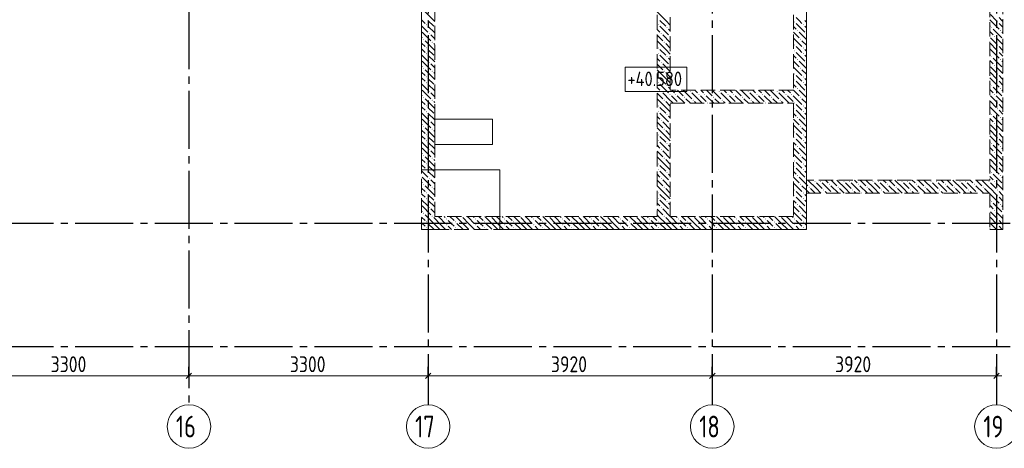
# Model space of a CAD drawing. Header units: millimetres. Extents: x 0 to 43617, y 0 to 29700.
# Tile 9 of 11: x 21594 to 35179, y 14850 to 20763. Entities that reach past the tile are written whole.
import ezdxf

# ---------------------------------------------------------------- set-up
doc = ezdxf.new("R2010")
doc.units = ezdxf.units.MM
doc.linetypes.add('______2', pattern=[270, 200, -70])
doc.linetypes.add('______5', pattern=[1100, 800, -100, 100, -100])
for name, color, linetype, lineweight in [('Standard', 7, 'Continuous', 25), ('Высотные отметки', 7, 'Continuous', 25), ('ЖБ Перекрытие верхний уровень', 7, 'Continuous', 35), ('ЖБ Стена верхний уровень', 7, 'Continuous', 35), ('Оси', 40, '______5', 18)]:
    doc.layers.add(name, color=color, linetype=linetype, lineweight=lineweight)
doc.styles.add('GOST 2.304-81', font='txt')
doc.styles.add('ISOCPEUR', font='txt')

msp = doc.modelspace()

# ---------------------------------------------------------------- hatches: boundary and pattern name
at = {"layer": 'ЖБ Стена верхний уровень', "linetype": 'Continuous', "lineweight": 18, "transparency": 33554687}
for points in [[(27200, 20693), (27207, 20700), (27213, 20693), (27207, 20687)], [(30400, 20693), (30407, 20700), (30413, 20693), (30407, 20687)], [(30520, 20653), (30527, 20660), (30533, 20653), (30527, 20647)], [(32280, 20733), (32287, 20740), (32293, 20733), (32287, 20727)], [(32400, 20693), (32407, 20700), (32413, 20693), (32407, 20687)], [(35000, 20653), (35007, 20660), (35013, 20653), (35007, 20647)], [(35080, 20733), (35087, 20740), (35093, 20733), (35087, 20727)], [(27240, 20573), (27247, 20580), (27253, 20573), (27247, 20567)], [(30440, 20573), (30447, 20580), (30453, 20573), (30447, 20567)], [(30560, 20533), (30567, 20540), (30570, 20537), (30570, 20530), (30567, 20527)], [(32320, 20613), (32327, 20620), (32333, 20613), (32327, 20607)], [(32440, 20573), (32447, 20580), (32450, 20577), (32450, 20570), (32447, 20567)], [(35040, 20533), (35047, 20540), (35053, 20533), (35047, 20527)], [(35120, 20613), (35127, 20620), (35133, 20613), (35127, 20607)], [(27160, 20493), (27167, 20500), (27173, 20493), (27167, 20487)], [(27200, 20373), (27207, 20380), (27213, 20373), (27207, 20367)], [(27280, 20453), (27287, 20460), (27293, 20453), (27287, 20447)], [(30400, 20373), (30407, 20380), (30413, 20373), (30407, 20367)], [(30480, 20453), (30487, 20460), (30493, 20453), (30487, 20447)], [(32280, 20413), (32287, 20420), (32293, 20413), (32287, 20407)], [(32360, 20493), (32367, 20500), (32373, 20493), (32367, 20487)], [(32400, 20373), (32407, 20380), (32413, 20373), (32407, 20367)], [(35080, 20413), (35087, 20420), (35093, 20413), (35087, 20407)], [(27200, 20293), (27207, 20300), (27213, 20293), (27207, 20287)], [(30400, 20293), (30407, 20300), (30413, 20293), (30407, 20287)], [(30520, 20253), (30527, 20260), (30533, 20253), (30527, 20247)], [(32280, 20333), (32287, 20340), (32293, 20333), (32287, 20327)], [(32400, 20293), (32407, 20300), (32413, 20293), (32407, 20287)], [(35000, 20253), (35007, 20260), (35013, 20253), (35007, 20247)], [(35080, 20333), (35087, 20340), (35093, 20333), (35087, 20327)], [(27240, 20173), (27247, 20180), (27253, 20173), (27247, 20167)], [(30440, 20173), (30447, 20180), (30453, 20173), (30447, 20167)], [(30560, 20133), (30567, 20140), (30570, 20137), (30570, 20130), (30567, 20127)], [(32320, 20213), (32327, 20220), (32333, 20213), (32327, 20207)], [(32440, 20173), (32447, 20180), (32450, 20177), (32450, 20170), (32447, 20167)], [(35040, 20133), (35047, 20140), (35053, 20133), (35047, 20127)], [(35120, 20213), (35127, 20220), (35133, 20213), (35127, 20207)], [(27160, 20093), (27167, 20100), (27173, 20093), (27167, 20087)], [(27200, 19973), (27207, 19980), (27213, 19973), (27207, 19967)], [(27280, 20053), (27287, 20060), (27293, 20053), (27287, 20047)], [(30400, 19973), (30407, 19980), (30413, 19973), (30407, 19967)], [(30480, 20053), (30487, 20060), (30493, 20053), (30487, 20047)], [(32280, 20013), (32287, 20020), (32293, 20013), (32287, 20007)], [(32360, 20093), (32367, 20100), (32373, 20093), (32367, 20087)], [(32400, 19973), (32407, 19980), (32413, 19973), (32407, 19967)], [(35080, 20013), (35087, 20020), (35093, 20013), (35087, 20007)], [(27200, 19893), (27207, 19900), (27213, 19893), (27207, 19887)], [(30400, 19893), (30407, 19900), (30413, 19893), (30407, 19887)], [(30520, 19853), (30527, 19860), (30533, 19853), (30527, 19847)], [(32280, 19933), (32287, 19940), (32293, 19933), (32287, 19927)], [(32400, 19893), (32407, 19900), (32413, 19893), (32407, 19887)], [(35000, 19853), (35007, 19860), (35013, 19853), (35007, 19847)], [(35080, 19933), (35087, 19940), (35093, 19933), (35087, 19927)], [(27160, 19693), (27167, 19700), (27173, 19693), (27167, 19687)], [(27240, 19773), (27247, 19780), (27253, 19773), (27247, 19767)], [(30440, 19773), (30447, 19780), (30453, 19773), (30447, 19767)], [(30560, 19733), (30567, 19740), (30570, 19737), (30570, 19730), (30567, 19727)], [(30570, 19737), (30573, 19733), (30570, 19730)], [(30640, 19733), (30647, 19740), (30653, 19733), (30647, 19727)], [(30760, 19693), (30767, 19700), (30773, 19693), (30767, 19687)], [(30840, 19773), (30847, 19780), (30853, 19773), (30847, 19767)], [(30960, 19733), (30967, 19740), (30973, 19733), (30967, 19727)], [(31040, 19733), (31047, 19740), (31053, 19733), (31047, 19727)], [(31160, 19693), (31167, 19700), (31173, 19693), (31167, 19687)], [(31240, 19773), (31247, 19780), (31253, 19773), (31247, 19767)], [(31360, 19733), (31367, 19740), (31373, 19733), (31367, 19727)], [(31440, 19733), (31447, 19740), (31453, 19733), (31447, 19727)], [(31560, 19693), (31567, 19700), (31573, 19693), (31567, 19687)], [(31640, 19773), (31647, 19780), (31653, 19773), (31647, 19767)], [(31760, 19733), (31767, 19740), (31773, 19733), (31767, 19727)], [(31840, 19733), (31847, 19740), (31853, 19733), (31847, 19727)], [(31960, 19693), (31967, 19700), (31973, 19693), (31967, 19687)], [(32040, 19773), (32047, 19780), (32053, 19773), (32047, 19767)], [(32160, 19733), (32167, 19740), (32173, 19733), (32167, 19727)], [(32240, 19733), (32247, 19740), (32253, 19733), (32247, 19727)], [(32320, 19813), (32327, 19820), (32333, 19813), (32327, 19807)], [(32360, 19693), (32367, 19700), (32373, 19693), (32367, 19687)], [(32440, 19773), (32447, 19780), (32450, 19777), (32450, 19770), (32447, 19767)], [(35040, 19733), (35047, 19740), (35053, 19733), (35047, 19727)], [(35120, 19813), (35127, 19820), (35133, 19813), (35127, 19807)], [(27200, 19573), (27207, 19580), (27213, 19573), (27207, 19567)], [(27280, 19653), (27287, 19660), (27293, 19653), (27287, 19647)], [(30400, 19573), (30407, 19580), (30413, 19573), (30407, 19567)], [(30480, 19653), (30487, 19660), (30493, 19653), (30487, 19647)], [(30680, 19613), (30687, 19620), (30693, 19613), (30690, 19610), (30684, 19610)], [(30880, 19653), (30887, 19660), (30893, 19653), (30887, 19647)], [(31080, 19613), (31087, 19620), (31093, 19613), (31090, 19610), (31084, 19610)], [(31280, 19653), (31287, 19660), (31293, 19653), (31287, 19647)], [(31480, 19613), (31487, 19620), (31493, 19613), (31490, 19610), (31484, 19610)], [(31680, 19653), (31687, 19660), (31693, 19653), (31687, 19647)], [(31880, 19613), (31887, 19620), (31893, 19613), (31890, 19610), (31884, 19610)], [(32080, 19653), (32087, 19660), (32093, 19653), (32087, 19647)], [(32280, 19613), (32287, 19620), (32293, 19613), (32287, 19607)], [(32400, 19573), (32407, 19580), (32413, 19573), (32407, 19567)], [(35080, 19613), (35087, 19620), (35093, 19613), (35087, 19607)], [(27200, 19493), (27207, 19500), (27213, 19493), (27207, 19487)], [(30400, 19493), (30407, 19500), (30413, 19493), (30407, 19487)], [(30520, 19453), (30527, 19460), (30533, 19453), (30527, 19447)], [(32280, 19533), (32287, 19540), (32293, 19533), (32287, 19527)], [(32400, 19493), (32407, 19500), (32413, 19493), (32407, 19487)], [(35000, 19453), (35007, 19460), (35013, 19453), (35007, 19447)], [(35080, 19533), (35087, 19540), (35093, 19533), (35087, 19527)], [(27160, 19293), (27167, 19300), (27173, 19293), (27167, 19287)], [(27240, 19373), (27247, 19380), (27253, 19373), (27247, 19367)], [(30440, 19373), (30447, 19380), (30453, 19373), (30447, 19367)], [(30560, 19333), (30567, 19340), (30570, 19337), (30570, 19330), (30567, 19327)], [(32320, 19413), (32327, 19420), (32333, 19413), (32327, 19407)], [(32360, 19293), (32367, 19300), (32373, 19293), (32367, 19287)], [(32440, 19373), (32447, 19380), (32450, 19377), (32450, 19370), (32447, 19367)], [(35040, 19333), (35047, 19340), (35053, 19333), (35047, 19327)], [(35120, 19413), (35127, 19420), (35133, 19413), (35127, 19407)], [(27200, 19173), (27207, 19180), (27213, 19173), (27207, 19167)], [(27280, 19253), (27287, 19260), (27293, 19253), (27287, 19247)], [(30400, 19173), (30407, 19180), (30413, 19173), (30407, 19167)], [(30480, 19253), (30487, 19260), (30493, 19253), (30487, 19247)], [(32280, 19213), (32287, 19220), (32293, 19213), (32287, 19207)], [(32400, 19173), (32407, 19180), (32413, 19173), (32407, 19167)], [(35080, 19213), (35087, 19220), (35093, 19213), (35087, 19207)], [(27200, 19093), (27207, 19100), (27213, 19093), (27207, 19087)], [(30400, 19093), (30407, 19100), (30413, 19093), (30407, 19087)], [(30520, 19053), (30527, 19060), (30533, 19053), (30527, 19047)], [(32280, 19133), (32287, 19140), (32293, 19133), (32287, 19127)], [(32320, 19013), (32327, 19020), (32333, 19013), (32327, 19007)], [(32400, 19093), (32407, 19100), (32413, 19093), (32407, 19087)], [(35000, 19053), (35007, 19060), (35013, 19053), (35007, 19047)], [(35080, 19133), (35087, 19140), (35093, 19133), (35087, 19127)], [(35120, 19013), (35127, 19020), (35133, 19013), (35127, 19007)], [(27160, 18893), (27167, 18900), (27173, 18893), (27167, 18887)], [(27240, 18973), (27247, 18980), (27253, 18973), (27247, 18967)], [(30440, 18973), (30447, 18980), (30453, 18973), (30447, 18967)], [(30560, 18933), (30567, 18940), (30570, 18937), (30570, 18930), (30567, 18927)], [(32360, 18893), (32367, 18900), (32373, 18893), (32367, 18887)], [(32440, 18973), (32447, 18980), (32450, 18977), (32450, 18970), (32447, 18967)], [(35040, 18933), (35047, 18940), (35053, 18933), (35047, 18927)], [(27200, 18773), (27207, 18780), (27213, 18773), (27207, 18767)], [(27280, 18853), (27287, 18860), (27293, 18853), (27287, 18847)], [(30400, 18773), (30407, 18780), (30413, 18773), (30407, 18767)], [(30480, 18853), (30487, 18860), (30493, 18853), (30487, 18847)], [(32280, 18813), (32287, 18820), (32293, 18813), (32287, 18807)], [(32400, 18773), (32407, 18780), (32413, 18773), (32407, 18767)], [(35080, 18813), (35087, 18820), (35093, 18813), (35087, 18807)], [(27200, 18693), (27207, 18700), (27213, 18693), (27207, 18687)], [(30400, 18693), (30407, 18700), (30413, 18693), (30407, 18687)], [(30520, 18653), (30527, 18660), (30533, 18653), (30527, 18647)], [(32280, 18733), (32287, 18740), (32293, 18733), (32287, 18727)], [(32320, 18613), (32327, 18620), (32333, 18613), (32327, 18607)], [(32400, 18693), (32407, 18700), (32413, 18693), (32407, 18687)], [(35000, 18653), (35007, 18660), (35013, 18653), (35007, 18647)], [(35080, 18733), (35087, 18740), (35093, 18733), (35087, 18727)], [(35120, 18613), (35127, 18620), (35133, 18613), (35127, 18607)], [(27160, 18493), (27167, 18500), (27173, 18493), (27167, 18487)], [(27240, 18573), (27247, 18580), (27253, 18573), (27247, 18567)], [(30440, 18573), (30447, 18580), (30453, 18573), (30447, 18567)], [(30560, 18533), (30567, 18540), (30570, 18537), (30570, 18530), (30567, 18527)], [(32360, 18493), (32367, 18500), (32373, 18493), (32367, 18487)], [(32440, 18573), (32447, 18580), (32450, 18577), (32450, 18570), (32447, 18567)], [(32560, 18533), (32567, 18540), (32573, 18533), (32567, 18527)], [(32640, 18533), (32647, 18540), (32653, 18533), (32647, 18527)], [(32760, 18493), (32767, 18500), (32773, 18493), (32767, 18487)], [(32960, 18533), (32967, 18540), (32973, 18533), (32967, 18527)], [(33040, 18533), (33047, 18540), (33053, 18533), (33047, 18527)], [(33160, 18493), (33167, 18500), (33173, 18493), (33167, 18487)], [(33360, 18533), (33367, 18540), (33373, 18533), (33367, 18527)], [(33440, 18533), (33447, 18540), (33453, 18533), (33447, 18527)], [(33560, 18493), (33567, 18500), (33573, 18493), (33567, 18487)], [(33760, 18533), (33767, 18540), (33773, 18533), (33767, 18527)], [(33840, 18533), (33847, 18540), (33853, 18533), (33847, 18527)], [(33960, 18493), (33967, 18500), (33973, 18493), (33967, 18487)], [(34160, 18533), (34167, 18540), (34173, 18533), (34167, 18527)], [(34240, 18533), (34247, 18540), (34253, 18533), (34247, 18527)], [(34360, 18493), (34367, 18500), (34373, 18493), (34367, 18487)], [(34560, 18533), (34567, 18540), (34573, 18533), (34567, 18527)], [(34640, 18533), (34647, 18540), (34653, 18533), (34647, 18527)], [(34760, 18493), (34767, 18500), (34773, 18493), (34767, 18487)], [(34960, 18533), (34967, 18540), (34973, 18533), (34967, 18527)], [(35040, 18533), (35047, 18540), (35053, 18533), (35047, 18527)], [(27200, 18373), (27207, 18380), (27213, 18373), (27207, 18367)], [(27280, 18453), (27287, 18460), (27293, 18453), (27287, 18447)], [(30400, 18373), (30407, 18380), (30413, 18373), (30407, 18367)], [(30480, 18453), (30487, 18460), (30493, 18453), (30487, 18447)], [(32280, 18413), (32287, 18420), (32293, 18413), (32287, 18407)], [(32280, 18333), (32287, 18340), (32293, 18333), (32287, 18327)], [(32400, 18373), (32407, 18380), (32413, 18373), (32407, 18367)], [(32480, 18453), (32487, 18460), (32493, 18453), (32487, 18447)], [(32680, 18413), (32687, 18420), (32693, 18413), (32687, 18407)], [(32800, 18373), (32807, 18380), (32813, 18373), (32810, 18370), (32804, 18370)], [(32880, 18453), (32887, 18460), (32893, 18453), (32887, 18447)], [(33080, 18413), (33087, 18420), (33093, 18413), (33087, 18407)], [(33200, 18373), (33207, 18380), (33213, 18373), (33210, 18370), (33204, 18370)], [(33280, 18453), (33287, 18460), (33293, 18453), (33287, 18447)], [(33480, 18413), (33487, 18420), (33493, 18413), (33487, 18407)], [(33600, 18373), (33607, 18380), (33613, 18373), (33610, 18370), (33604, 18370)], [(33680, 18453), (33687, 18460), (33693, 18453), (33687, 18447)], [(33880, 18413), (33887, 18420), (33893, 18413), (33887, 18407)], [(34000, 18373), (34007, 18380), (34013, 18373), (34010, 18370), (34004, 18370)], [(34080, 18453), (34087, 18460), (34093, 18453), (34087, 18447)], [(34280, 18413), (34287, 18420), (34293, 18413), (34287, 18407)], [(34400, 18373), (34407, 18380), (34413, 18373), (34410, 18370), (34404, 18370)], [(34480, 18453), (34487, 18460), (34493, 18453), (34487, 18447)], [(34680, 18413), (34687, 18420), (34693, 18413), (34687, 18407)], [(34800, 18373), (34807, 18380), (34813, 18373), (34810, 18370), (34804, 18370)], [(34880, 18453), (34887, 18460), (34893, 18453), (34887, 18447)], [(35080, 18413), (35087, 18420), (35093, 18413), (35087, 18407)], [(35080, 18333), (35087, 18340), (35093, 18333), (35087, 18327)], [(27200, 18293), (27207, 18300), (27213, 18293), (27207, 18287)], [(30400, 18293), (30407, 18300), (30413, 18293), (30407, 18287)], [(30520, 18253), (30527, 18260), (30533, 18253), (30527, 18247)], [(32320, 18213), (32327, 18220), (32333, 18213), (32327, 18207)], [(32400, 18293), (32407, 18300), (32413, 18293), (32407, 18287)], [(35000, 18253), (35007, 18260), (35013, 18253), (35007, 18247)], [(35120, 18213), (35127, 18220), (35133, 18213), (35127, 18207)], [(27160, 18093), (27167, 18100), (27173, 18093), (27167, 18087)], [(27240, 18173), (27247, 18180), (27253, 18173), (27247, 18167)], [(30440, 18173), (30447, 18180), (30453, 18173), (30447, 18167)], [(30560, 18133), (30567, 18140), (30570, 18137), (30570, 18130), (30567, 18127)], [(32360, 18093), (32367, 18100), (32373, 18093), (32367, 18087)], [(32440, 18173), (32447, 18180), (32450, 18177), (32450, 18170), (32447, 18167)], [(35040, 18133), (35047, 18140), (35053, 18133), (35047, 18127)], [(27200, 17973), (27207, 17980), (27213, 17973), (27207, 17967)], [(27280, 18053), (27287, 18060), (27293, 18053), (27287, 18047)], [(27480, 18013), (27487, 18020), (27493, 18013), (27487, 18007)], [(27480, 17933), (27487, 17940), (27493, 17933), (27487, 17927)], [(27600, 17973), (27607, 17980), (27613, 17973), (27607, 17967)], [(27690, 18050), (27687, 18047), (27684, 18050)], [(27880, 18013), (27887, 18020), (27893, 18013), (27887, 18007)], [(27880, 17933), (27887, 17940), (27893, 17933), (27887, 17927)], [(28000, 17973), (28007, 17980), (28013, 17973), (28007, 17967)], [(28090, 18050), (28087, 18047), (28084, 18050)], [(28280, 18013), (28287, 18020), (28293, 18013), (28287, 18007)], [(28280, 17933), (28287, 17940), (28293, 17933), (28287, 17927)], [(28400, 17973), (28407, 17980), (28413, 17973), (28407, 17967)], [(28490, 18050), (28487, 18047), (28484, 18050)], [(28680, 18013), (28687, 18020), (28693, 18013), (28687, 18007)], [(28680, 17933), (28687, 17940), (28693, 17933), (28687, 17927)], [(28800, 17973), (28807, 17980), (28813, 17973), (28807, 17967)], [(28890, 18050), (28887, 18047), (28884, 18050)], [(29080, 18013), (29087, 18020), (29093, 18013), (29087, 18007)], [(29080, 17933), (29087, 17940), (29093, 17933), (29087, 17927)], [(29200, 17973), (29207, 17980), (29213, 17973), (29207, 17967)], [(29290, 18050), (29287, 18047), (29284, 18050)], [(29480, 18013), (29487, 18020), (29493, 18013), (29487, 18007)], [(29480, 17933), (29487, 17940), (29493, 17933), (29487, 17927)], [(29600, 17973), (29607, 17980), (29613, 17973), (29607, 17967)], [(29690, 18050), (29687, 18047), (29684, 18050)], [(29880, 18013), (29887, 18020), (29893, 18013), (29887, 18007)], [(29880, 17933), (29887, 17940), (29893, 17933), (29887, 17927)], [(30000, 17973), (30007, 17980), (30013, 17973), (30007, 17967)], [(30090, 18050), (30087, 18047), (30084, 18050)], [(30280, 18013), (30287, 18020), (30293, 18013), (30287, 18007)], [(30280, 17933), (30287, 17940), (30293, 17933), (30287, 17927)], [(30400, 17973), (30407, 17980), (30413, 17973), (30407, 17967)], [(30480, 18053), (30487, 18060), (30493, 18053), (30490, 18050), (30484, 18050)], [(30490, 18050), (30487, 18047), (30484, 18050)], [(30680, 18013), (30687, 18020), (30693, 18013), (30687, 18007)], [(30680, 17933), (30687, 17940), (30693, 17933), (30687, 17927)], [(30800, 17973), (30807, 17980), (30813, 17973), (30807, 17967)], [(30890, 18050), (30887, 18047), (30884, 18050)], [(31080, 18013), (31087, 18020), (31093, 18013), (31087, 18007)], [(31080, 17933), (31087, 17940), (31093, 17933), (31087, 17927)], [(31200, 17973), (31207, 17980), (31213, 17973), (31207, 17967)], [(31290, 18050), (31287, 18047), (31284, 18050)], [(31480, 18013), (31487, 18020), (31493, 18013), (31487, 18007)], [(31480, 17933), (31487, 17940), (31493, 17933), (31487, 17927)], [(31600, 17973), (31607, 17980), (31613, 17973), (31607, 17967)], [(31690, 18050), (31687, 18047), (31684, 18050)], [(31880, 18013), (31887, 18020), (31893, 18013), (31887, 18007)], [(31880, 17933), (31887, 17940), (31893, 17933), (31887, 17927)], [(32000, 17973), (32007, 17980), (32013, 17973), (32007, 17967)], [(32090, 18050), (32087, 18047), (32084, 18050)], [(32280, 18013), (32287, 18020), (32293, 18013), (32287, 18007)], [(32280, 17933), (32287, 17940), (32293, 17933), (32287, 17927)], [(32400, 17973), (32407, 17980), (32413, 17973), (32407, 17967)], [(35080, 18013), (35087, 18020), (35093, 18013), (35087, 18007)], [(35080, 17933), (35087, 17940), (35093, 17933), (35087, 17927)], [(27200, 17893), (27207, 17900), (27213, 17893), (27207, 17887)], [(27600, 17893), (27607, 17900), (27613, 17893), (27607, 17887)], [(28000, 17893), (28007, 17900), (28013, 17893), (28007, 17887)], [(28400, 17893), (28407, 17900), (28413, 17893), (28407, 17887)], [(28800, 17893), (28807, 17900), (28813, 17893), (28807, 17887)], [(29200, 17893), (29207, 17900), (29213, 17893), (29207, 17887)], [(29600, 17893), (29607, 17900), (29613, 17893), (29607, 17887)], [(30000, 17893), (30007, 17900), (30013, 17893), (30007, 17887)], [(30400, 17893), (30407, 17900), (30413, 17893), (30407, 17887)], [(30800, 17893), (30807, 17900), (30813, 17893), (30807, 17887)], [(31200, 17893), (31207, 17900), (31213, 17893), (31207, 17887)], [(31600, 17893), (31607, 17900), (31613, 17893), (31607, 17887)], [(32000, 17893), (32007, 17900), (32013, 17893), (32007, 17887)], [(32400, 17893), (32407, 17900), (32413, 17893), (32407, 17887)]]:
    msp.add_hatch(color=7, dxfattribs=at).paths.add_polyline_path(points, flags=16)

# ---------------------------------------------------------------- linework, layer by layer
at = {"layer": 'Standard', "color": 251, "linetype": 'Continuous', "lineweight": -3, "true_color": 0x656565, "transparency": 33554687}
for p, q in [((23930, 15850), (23930, 15975)), ((27230, 15850), (27230, 15975)), ((31150, 15850), (31150, 15975)), ((35070, 15850), (35070, 15975)), ((23930, 15850), (23930, 15725)), ((23930, 15850), (23930, 15850)), ((27230, 15850), (27230, 15725)), ((27230, 15850), (27230, 15850)), ((31150, 15850), (31150, 15725)), ((31150, 15850), (31150, 15850)), ((35070, 15850), (35070, 15725)), ((35070, 15850), (35070, 15850))]:
    msp.add_line(p, q, dxfattribs=at)
at = {"layer": 'Standard', "color": 7, "linetype": 'Continuous', "lineweight": 13, "transparency": 33554687}
for p, q in [((20630, 15850), (23930, 15850)), ((23930, 15850), (27230, 15850)), ((27230, 15850), (31150, 15850)), ((31150, 15850), (35070, 15850)), ((35070, 15850), (35145, 15850))]:
    msp.add_line(p, q, dxfattribs=at)
at = {"layer": 'Standard', "color": 7, "linetype": 'Continuous', "lineweight": 25, "transparency": 33554687}
for p, q in [((23892, 15812), (23967, 15887)), ((27192, 15812), (27267, 15887)), ((31112, 15812), (31188, 15887)), ((35033, 15812), (35108, 15887))]:
    msp.add_line(p, q, dxfattribs=at)
at = {"layer": 'Высотные отметки', "color": 7, "linetype": 'Continuous', "lineweight": 18, "transparency": 33554687}
msp.add_lwpolyline([(29946, 19773), (30798, 19773), (30798, 20107), (29946, 20107), (29946, 19773)], dxfattribs=at)
at = {"layer": 'ЖБ Перекрытие верхний уровень', "color": 7, "linetype": 'Continuous', "lineweight": 18, "transparency": 33554687}
for p, q in [((27140, 23650), (27140, 18690)), ((32450, 17870), (32450, 22595)), ((28120, 19390), (27320, 19390)), ((27320, 19390), (27320, 19040)), ((28120, 19040), (28120, 19390)), ((27320, 19040), (28120, 19040)), ((27140, 18690), (27320, 18690)), ((27320, 18690), (28220, 18690)), ((28220, 18690), (28220, 18090)), ((28220, 18090), (28220, 17870)), ((28220, 17870), (32450, 17870))]:
    msp.add_line(p, q, dxfattribs=at)
at = {"layer": 'ЖБ Стена верхний уровень', "color": 251, "linetype": '______2', "lineweight": 13, "true_color": 0x656565, "transparency": 33554687}
for p, q in [((27140, 23700), (27140, 17870)), ((27320, 18050), (27320, 23700)), ((32450, 18550), (32450, 23700)), ((34980, 23700), (34980, 18550)), ((35160, 17870), (35160, 23700)), ((30390, 22450), (30390, 18050)), ((30570, 19790), (30570, 22450)), ((32270, 22450), (32270, 19790)), ((32270, 19790), (30570, 19790)), ((30570, 18050), (30570, 19610)), ((30570, 19610), (32270, 19610)), ((32270, 19610), (32270, 18050)), ((34980, 18550), (32450, 18550)), ((32450, 17870), (32450, 18370)), ((32450, 18370), (34980, 18370)), ((34980, 18370), (34980, 17870)), ((30390, 18050), (27320, 18050)), ((32270, 18050), (30570, 18050)), ((27140, 17870), (27320, 17870)), ((27320, 17870), (30390, 17870)), ((30390, 17870), (30570, 17870)), ((30570, 17870), (32270, 17870)), ((32270, 17870), (32450, 17870)), ((34980, 17870), (35160, 17870))]:
    msp.add_line(p, q, dxfattribs=at)
at = {"layer": 'ЖБ Стена верхний уровень', "color": 9, "linetype": 'Continuous', "lineweight": 18, "true_color": 0xc7c7c7, "transparency": 33554687}
for p, q in [((27307, 20753), (27187, 20873)), ((30507, 20753), (30390, 20870)), ((32347, 20753), (32307, 20793)), ((34987, 20833), (35067, 20753)), ((35147, 20753), (35107, 20793)), ((27147, 20753), (27140, 20760)), ((27140, 20680), (27227, 20593)), ((27187, 20713), (27147, 20753)), ((27227, 20753), (27307, 20673)), ((27227, 20673), (27320, 20580)), ((27307, 20753), (27320, 20740)), ((30427, 20753), (30507, 20673)), ((30427, 20673), (30547, 20553)), ((30507, 20753), (30570, 20690)), ((32270, 20670), (32307, 20633)), ((32307, 20713), (32427, 20593)), ((32387, 20713), (32347, 20753)), ((32427, 20753), (32450, 20730)), ((32427, 20673), (32450, 20650)), ((34980, 20760), (34987, 20753)), ((34980, 20680), (34987, 20673)), ((34987, 20753), (35107, 20633)), ((35107, 20713), (35160, 20660)), ((35160, 20740), (35147, 20753)), ((27140, 20520), (27147, 20513)), ((27147, 20593), (27267, 20473)), ((27320, 20500), (27267, 20553)), ((30390, 20630), (30427, 20593)), ((30390, 20550), (30467, 20473)), ((30570, 20450), (30467, 20553)), ((30570, 20610), (30547, 20633)), ((32270, 20590), (32347, 20513)), ((32347, 20593), (32450, 20490)), ((34987, 20593), (34980, 20600)), ((35027, 20553), (34987, 20593)), ((34987, 20513), (35067, 20433)), ((35027, 20633), (35147, 20513)), ((35067, 20513), (35160, 20420)), ((35147, 20593), (35160, 20580)), ((27140, 20440), (27187, 20393)), ((27307, 20353), (27187, 20473)), ((27307, 20433), (27320, 20420)), ((30507, 20353), (30390, 20470)), ((30507, 20433), (30570, 20370)), ((32270, 20510), (32387, 20393)), ((32347, 20353), (32307, 20393)), ((32450, 20410), (32387, 20473)), ((34987, 20433), (34980, 20440)), ((34987, 20433), (35067, 20353)), ((35147, 20353), (35107, 20393)), ((27147, 20353), (27140, 20360)), ((27140, 20280), (27227, 20193)), ((27187, 20313), (27147, 20353)), ((27227, 20353), (27307, 20273)), ((27227, 20273), (27320, 20180)), ((27307, 20353), (27320, 20340)), ((30427, 20353), (30507, 20273)), ((30427, 20273), (30547, 20153)), ((30507, 20353), (30570, 20290)), ((32270, 20270), (32307, 20233)), ((32307, 20313), (32427, 20193)), ((32387, 20313), (32347, 20353)), ((32427, 20353), (32450, 20330)), ((32427, 20273), (32450, 20250)), ((34980, 20360), (34987, 20353)), ((34980, 20280), (34987, 20273)), ((34987, 20353), (35107, 20233)), ((35107, 20313), (35160, 20260)), ((35160, 20340), (35147, 20353)), ((27140, 20120), (27147, 20113)), ((27147, 20193), (27267, 20073)), ((27320, 20100), (27267, 20153)), ((30390, 20230), (30427, 20193)), ((30390, 20150), (30467, 20073)), ((30570, 20050), (30467, 20153)), ((30570, 20210), (30547, 20233)), ((32270, 20190), (32347, 20113)), ((32270, 20110), (32387, 19993)), ((32347, 20193), (32450, 20090)), ((34987, 20193), (34980, 20200)), ((35027, 20153), (34987, 20193)), ((34987, 20113), (35067, 20033)), ((35027, 20233), (35147, 20113)), ((35067, 20113), (35160, 20020)), ((35147, 20193), (35160, 20180)), ((27140, 20040), (27187, 19993)), ((27307, 19953), (27187, 20073)), ((27307, 20033), (27320, 20020)), ((30507, 19953), (30390, 20070)), ((30507, 20033), (30570, 19970)), ((32347, 19953), (32307, 19993)), ((32450, 20010), (32387, 20073)), ((34987, 20033), (34980, 20040)), ((34987, 20033), (35067, 19953)), ((35147, 19953), (35107, 19993)), ((27147, 19953), (27140, 19960)), ((27140, 19880), (27227, 19793)), ((27187, 19913), (27147, 19953)), ((27227, 19953), (27307, 19873)), ((27227, 19873), (27320, 19780)), ((27307, 19953), (27320, 19940)), ((30427, 19953), (30507, 19873)), ((30427, 19873), (30547, 19753)), ((30507, 19953), (30570, 19890)), ((32270, 19870), (32307, 19833)), ((32307, 19913), (32427, 19793)), ((32387, 19913), (32347, 19953)), ((32427, 19953), (32450, 19930)), ((32427, 19873), (32450, 19850)), ((34980, 19960), (34987, 19953)), ((34980, 19880), (34987, 19873)), ((34987, 19953), (35107, 19833)), ((35107, 19913), (35160, 19860)), ((35160, 19940), (35147, 19953)), ((27140, 19720), (27147, 19713)), ((27147, 19793), (27267, 19673)), ((27320, 19700), (27267, 19753)), ((30390, 19830), (30427, 19793)), ((30390, 19750), (30467, 19673)), ((30570, 19650), (30467, 19753)), ((30570, 19810), (30547, 19833)), ((30587, 19713), (30667, 19633)), ((30627, 19753), (30590, 19790)), ((30667, 19713), (30770, 19610)), ((30670, 19790), (30747, 19713)), ((30750, 19790), (30867, 19673)), ((30987, 19633), (30867, 19753)), ((30910, 19790), (30947, 19753)), ((30987, 19713), (31067, 19633)), ((31027, 19753), (30990, 19790)), ((31067, 19713), (31170, 19610)), ((31070, 19790), (31147, 19713)), ((31150, 19790), (31267, 19673)), ((31387, 19633), (31267, 19753)), ((31310, 19790), (31347, 19753)), ((31387, 19713), (31467, 19633)), ((31427, 19753), (31390, 19790)), ((31467, 19713), (31570, 19610)), ((31470, 19790), (31547, 19713)), ((31550, 19790), (31667, 19673)), ((31787, 19633), (31667, 19753)), ((31710, 19790), (31747, 19753)), ((31787, 19713), (31867, 19633)), ((31827, 19753), (31790, 19790)), ((31867, 19713), (31970, 19610)), ((31870, 19790), (31947, 19713)), ((31950, 19790), (32067, 19673)), ((32187, 19633), (32067, 19753)), ((32110, 19790), (32147, 19753)), ((32187, 19713), (32267, 19633)), ((32227, 19753), (32190, 19790)), ((32267, 19713), (32270, 19710)), ((32270, 19790), (32347, 19713)), ((32270, 19710), (32387, 19593)), ((32347, 19793), (32450, 19690)), ((34987, 19793), (34980, 19800)), ((35027, 19753), (34987, 19793)), ((34987, 19713), (35067, 19633)), ((35027, 19833), (35147, 19713)), ((35067, 19713), (35160, 19620)), ((35147, 19793), (35160, 19780)), ((27140, 19640), (27187, 19593)), ((27307, 19553), (27187, 19673)), ((27307, 19633), (27320, 19620)), ((30507, 19553), (30390, 19670)), ((30507, 19633), (30570, 19570)), ((30587, 19633), (30570, 19650)), ((30587, 19633), (30610, 19610)), ((30850, 19610), (30787, 19673)), ((30907, 19633), (30930, 19610)), ((30987, 19633), (31010, 19610)), ((31250, 19610), (31187, 19673)), ((31307, 19633), (31330, 19610)), ((31387, 19633), (31410, 19610)), ((31650, 19610), (31587, 19673)), ((31707, 19633), (31730, 19610)), ((31787, 19633), (31810, 19610)), ((32050, 19610), (31987, 19673)), ((32107, 19633), (32130, 19610)), ((32187, 19633), (32210, 19610)), ((32347, 19553), (32307, 19593)), ((32450, 19610), (32387, 19673)), ((34987, 19633), (34980, 19640)), ((34987, 19633), (35067, 19553)), ((35147, 19553), (35107, 19593)), ((27147, 19553), (27140, 19560)), ((27140, 19480), (27227, 19393)), ((27187, 19513), (27147, 19553)), ((27227, 19553), (27307, 19473)), ((27227, 19473), (27320, 19380)), ((27307, 19553), (27320, 19540)), ((30390, 19430), (30427, 19393)), ((30427, 19553), (30507, 19473)), ((30427, 19473), (30547, 19353)), ((30507, 19553), (30570, 19490)), ((30570, 19410), (30547, 19433)), ((32270, 19470), (32307, 19433)), ((32307, 19513), (32427, 19393)), ((32387, 19513), (32347, 19553)), ((32427, 19553), (32450, 19530)), ((32427, 19473), (32450, 19450)), ((34980, 19560), (34987, 19553)), ((34980, 19480), (34987, 19473)), ((34987, 19553), (35107, 19433)), ((35027, 19433), (35147, 19313)), ((35107, 19513), (35160, 19460)), ((35160, 19540), (35147, 19553)), ((27140, 19320), (27147, 19313)), ((27147, 19393), (27267, 19273)), ((27320, 19300), (27267, 19353)), ((30390, 19350), (30467, 19273)), ((30570, 19250), (30467, 19353)), ((32270, 19390), (32347, 19313)), ((32270, 19310), (32387, 19193)), ((32347, 19393), (32450, 19290)), ((34987, 19393), (34980, 19400)), ((35027, 19353), (34987, 19393)), ((34987, 19313), (35067, 19233)), ((35067, 19313), (35160, 19220)), ((35147, 19393), (35160, 19380)), ((27140, 19240), (27187, 19193)), ((27147, 19153), (27140, 19160)), ((27307, 19153), (27187, 19273)), ((27307, 19233), (27320, 19220)), ((30507, 19153), (30390, 19270)), ((30507, 19233), (30570, 19170)), ((32347, 19153), (32307, 19193)), ((32450, 19210), (32387, 19273)), ((34987, 19233), (34980, 19240)), ((34980, 19160), (34987, 19153)), ((34987, 19233), (35067, 19153)), ((35147, 19153), (35107, 19193)), ((27140, 19080), (27227, 18993)), ((27187, 19113), (27147, 19153)), ((27227, 19153), (27307, 19073)), ((27227, 19073), (27320, 18980)), ((27307, 19153), (27320, 19140)), ((30390, 19030), (30427, 18993)), ((30427, 19153), (30507, 19073)), ((30427, 19073), (30547, 18953)), ((30507, 19153), (30570, 19090)), ((30570, 19010), (30547, 19033)), ((32270, 19070), (32307, 19033)), ((32307, 19113), (32427, 18993)), ((32387, 19113), (32347, 19153)), ((32427, 19153), (32450, 19130)), ((32427, 19073), (32450, 19050)), ((34980, 19080), (34987, 19073)), ((34987, 19153), (35107, 19033)), ((35027, 19033), (35147, 18913)), ((35107, 19113), (35160, 19060)), ((35160, 19140), (35147, 19153)), ((27140, 18920), (27147, 18913)), ((27147, 18993), (27267, 18873)), ((27320, 18900), (27267, 18953)), ((30390, 18950), (30467, 18873)), ((30570, 18850), (30467, 18953)), ((32270, 18990), (32347, 18913)), ((32270, 18910), (32387, 18793)), ((32347, 18993), (32450, 18890)), ((34987, 18993), (34980, 19000)), ((35027, 18953), (34987, 18993)), ((34987, 18913), (35067, 18833)), ((35067, 18913), (35160, 18820)), ((35147, 18993), (35160, 18980)), ((27140, 18840), (27187, 18793)), ((27147, 18753), (27140, 18760)), ((27187, 18713), (27147, 18753)), ((27307, 18753), (27187, 18873)), ((27227, 18753), (27307, 18673)), ((27307, 18833), (27320, 18820)), ((27307, 18753), (27320, 18740)), ((30507, 18753), (30390, 18870)), ((30427, 18753), (30507, 18673)), ((30507, 18833), (30570, 18770)), ((30507, 18753), (30570, 18690)), ((32347, 18753), (32307, 18793)), ((32387, 18713), (32347, 18753)), ((32450, 18810), (32387, 18873)), ((32427, 18753), (32450, 18730)), ((34987, 18833), (34980, 18840)), ((34980, 18760), (34987, 18753)), ((34987, 18833), (35067, 18753)), ((34987, 18753), (35107, 18633)), ((35147, 18753), (35107, 18793)), ((35160, 18740), (35147, 18753)), ((27140, 18680), (27227, 18593)), ((27227, 18673), (27320, 18580)), ((30390, 18630), (30427, 18593)), ((30427, 18673), (30547, 18553)), ((30570, 18610), (30547, 18633)), ((32270, 18670), (32307, 18633)), ((32307, 18713), (32427, 18593)), ((32427, 18673), (32450, 18650)), ((34980, 18680), (34987, 18673)), ((35027, 18633), (35147, 18513)), ((35107, 18713), (35160, 18660)), ((27140, 18520), (27147, 18513)), ((27147, 18593), (27267, 18473)), ((27320, 18500), (27267, 18553)), ((30390, 18550), (30467, 18473)), ((30570, 18450), (30467, 18553)), ((32270, 18590), (32347, 18513)), ((32270, 18510), (32387, 18393)), ((32347, 18593), (32450, 18490)), ((32450, 18490), (32467, 18473)), ((32587, 18433), (32470, 18550)), ((32587, 18513), (32667, 18433)), ((32667, 18513), (32787, 18393)), ((32710, 18550), (32747, 18513)), ((32790, 18550), (32867, 18473)), ((32987, 18433), (32870, 18550)), ((32987, 18513), (33067, 18433)), ((33067, 18513), (33187, 18393)), ((33110, 18550), (33147, 18513)), ((33190, 18550), (33267, 18473)), ((33387, 18433), (33270, 18550)), ((33387, 18513), (33467, 18433)), ((33467, 18513), (33587, 18393)), ((33510, 18550), (33547, 18513)), ((33590, 18550), (33667, 18473)), ((33787, 18433), (33670, 18550)), ((33787, 18513), (33867, 18433)), ((33867, 18513), (33987, 18393)), ((33910, 18550), (33947, 18513)), ((33990, 18550), (34067, 18473)), ((34187, 18433), (34070, 18550)), ((34187, 18513), (34267, 18433)), ((34267, 18513), (34387, 18393)), ((34310, 18550), (34347, 18513)), ((34390, 18550), (34467, 18473)), ((34587, 18433), (34470, 18550)), ((34587, 18513), (34667, 18433)), ((34667, 18513), (34787, 18393)), ((34710, 18550), (34747, 18513)), ((34790, 18550), (34867, 18473)), ((34980, 18440), (34870, 18550)), ((34987, 18593), (34980, 18600)), ((35027, 18553), (34987, 18593)), ((34987, 18513), (35067, 18433)), ((35067, 18513), (35160, 18420)), ((35147, 18593), (35160, 18580)), ((27140, 18440), (27187, 18393)), ((27147, 18353), (27140, 18360)), ((27187, 18313), (27147, 18353)), ((27307, 18353), (27187, 18473)), ((27227, 18353), (27307, 18273)), ((27307, 18433), (27320, 18420)), ((27307, 18353), (27320, 18340)), ((30507, 18353), (30390, 18470)), ((30427, 18353), (30507, 18273)), ((30507, 18433), (30570, 18370)), ((30507, 18353), (30570, 18290)), ((32347, 18353), (32307, 18393)), ((32387, 18313), (32347, 18353)), ((32450, 18410), (32387, 18473)), ((32427, 18353), (32450, 18330)), ((32490, 18370), (32450, 18410)), ((32507, 18433), (32570, 18370)), ((32587, 18433), (32650, 18370)), ((32730, 18370), (32707, 18393)), ((32890, 18370), (32787, 18473)), ((32907, 18433), (32970, 18370)), ((32987, 18433), (33050, 18370)), ((33130, 18370), (33107, 18393)), ((33290, 18370), (33187, 18473)), ((33307, 18433), (33370, 18370)), ((33387, 18433), (33450, 18370)), ((33530, 18370), (33507, 18393)), ((33690, 18370), (33587, 18473)), ((33707, 18433), (33770, 18370)), ((33787, 18433), (33850, 18370)), ((33930, 18370), (33907, 18393)), ((34090, 18370), (33987, 18473)), ((34107, 18433), (34170, 18370)), ((34187, 18433), (34250, 18370)), ((34330, 18370), (34307, 18393)), ((34490, 18370), (34387, 18473)), ((34507, 18433), (34570, 18370)), ((34587, 18433), (34650, 18370)), ((34730, 18370), (34707, 18393)), ((34890, 18370), (34787, 18473)), ((34907, 18433), (34970, 18370)), ((34987, 18433), (34980, 18440)), ((34980, 18360), (34987, 18353)), ((34987, 18433), (35067, 18353)), ((34987, 18353), (35107, 18233)), ((35147, 18353), (35107, 18393)), ((35160, 18340), (35147, 18353)), ((27140, 18280), (27227, 18193)), ((27227, 18273), (27320, 18180)), ((30390, 18230), (30427, 18193)), ((30427, 18273), (30547, 18153)), ((30570, 18210), (30547, 18233)), ((32270, 18270), (32307, 18233)), ((32307, 18313), (32427, 18193)), ((32427, 18273), (32450, 18250)), ((34980, 18280), (34987, 18273)), ((35027, 18233), (35147, 18113)), ((35107, 18313), (35160, 18260)), ((27140, 18120), (27147, 18113)), ((27147, 18193), (27267, 18073)), ((27307, 17953), (27187, 18073)), ((27320, 18100), (27267, 18153)), ((30390, 18150), (30467, 18073)), ((30410, 18050), (30390, 18070)), ((30570, 18050), (30467, 18153)), ((32270, 18190), (32347, 18113)), ((32270, 18110), (32387, 17993)), ((32347, 18193), (32450, 18090)), ((32450, 18010), (32387, 18073)), ((34987, 18193), (34980, 18200)), ((35027, 18153), (34987, 18193)), ((34987, 18113), (35067, 18033)), ((35067, 18113), (35160, 18020)), ((35147, 18193), (35160, 18180)), ((27140, 18040), (27187, 17993)), ((27147, 17953), (27140, 17960)), ((27187, 17913), (27147, 17953)), ((27227, 17953), (27307, 17873)), ((27307, 18033), (27320, 18020)), ((27307, 17953), (27320, 17940)), ((27320, 18020), (27387, 17953)), ((27320, 17940), (27387, 17873)), ((27387, 18033), (27370, 18050)), ((27387, 18033), (27467, 17953)), ((27387, 17953), (27470, 17870)), ((27450, 18050), (27467, 18033)), ((27547, 17953), (27507, 17993)), ((27530, 18050), (27587, 17993)), ((27587, 17913), (27547, 17953)), ((27707, 17953), (27610, 18050)), ((27627, 17953), (27707, 17873)), ((27707, 18033), (27787, 17953)), ((27707, 17953), (27787, 17873)), ((27787, 18033), (27770, 18050)), ((27787, 18033), (27867, 17953)), ((27787, 17953), (27870, 17870)), ((27850, 18050), (27867, 18033)), ((27947, 17953), (27907, 17993)), ((27930, 18050), (27987, 17993)), ((27987, 17913), (27947, 17953)), ((28107, 17953), (28010, 18050)), ((28027, 17953), (28107, 17873)), ((28107, 18033), (28187, 17953)), ((28107, 17953), (28187, 17873)), ((28187, 18033), (28170, 18050)), ((28187, 18033), (28267, 17953)), ((28187, 17953), (28270, 17870)), ((28250, 18050), (28267, 18033)), ((28347, 17953), (28307, 17993)), ((28330, 18050), (28387, 17993)), ((28387, 17913), (28347, 17953)), ((28507, 17953), (28410, 18050)), ((28427, 17953), (28507, 17873)), ((28507, 18033), (28587, 17953)), ((28507, 17953), (28587, 17873)), ((28587, 18033), (28570, 18050)), ((28587, 18033), (28667, 17953)), ((28587, 17953), (28670, 17870)), ((28650, 18050), (28667, 18033)), ((28747, 17953), (28707, 17993)), ((28730, 18050), (28787, 17993)), ((28787, 17913), (28747, 17953)), ((28907, 17953), (28810, 18050)), ((28827, 17953), (28907, 17873)), ((28907, 18033), (28987, 17953)), ((28907, 17953), (28987, 17873)), ((28987, 18033), (28970, 18050)), ((28987, 18033), (29067, 17953)), ((28987, 17953), (29070, 17870)), ((29050, 18050), (29067, 18033)), ((29147, 17953), (29107, 17993)), ((29130, 18050), (29187, 17993)), ((29187, 17913), (29147, 17953)), ((29307, 17953), (29210, 18050)), ((29227, 17953), (29307, 17873)), ((29307, 18033), (29387, 17953)), ((29307, 17953), (29387, 17873)), ((29387, 18033), (29370, 18050)), ((29387, 18033), (29467, 17953)), ((29387, 17953), (29470, 17870)), ((29450, 18050), (29467, 18033)), ((29547, 17953), (29507, 17993)), ((29530, 18050), (29587, 17993)), ((29587, 17913), (29547, 17953)), ((29707, 17953), (29610, 18050)), ((29627, 17953), (29707, 17873)), ((29707, 18033), (29787, 17953)), ((29707, 17953), (29787, 17873)), ((29787, 18033), (29770, 18050)), ((29787, 18033), (29867, 17953)), ((29787, 17953), (29870, 17870)), ((29850, 18050), (29867, 18033)), ((29947, 17953), (29907, 17993)), ((29930, 18050), (29987, 17993)), ((29987, 17913), (29947, 17953)), ((30107, 17953), (30010, 18050)), ((30027, 17953), (30107, 17873)), ((30107, 18033), (30187, 17953)), ((30107, 17953), (30187, 17873)), ((30187, 18033), (30170, 18050)), ((30187, 18033), (30267, 17953)), ((30187, 17953), (30270, 17870)), ((30250, 18050), (30267, 18033)), ((30347, 17953), (30307, 17993)), ((30330, 18050), (30387, 17993)), ((30387, 17913), (30347, 17953)), ((30507, 17953), (30410, 18050)), ((30427, 17953), (30507, 17873)), ((30507, 18033), (30587, 17953)), ((30507, 17953), (30587, 17873)), ((30587, 18033), (30570, 18050)), ((30587, 18033), (30667, 17953)), ((30587, 17953), (30670, 17870)), ((30650, 18050), (30667, 18033)), ((30747, 17953), (30707, 17993)), ((30730, 18050), (30787, 17993)), ((30787, 17913), (30747, 17953)), ((30907, 17953), (30810, 18050)), ((30827, 17953), (30907, 17873)), ((30907, 18033), (30987, 17953)), ((30907, 17953), (30987, 17873)), ((30987, 18033), (30970, 18050)), ((30987, 18033), (31067, 17953)), ((30987, 17953), (31070, 17870)), ((31050, 18050), (31067, 18033)), ((31147, 17953), (31107, 17993)), ((31130, 18050), (31187, 17993)), ((31187, 17913), (31147, 17953)), ((31307, 17953), (31210, 18050)), ((31227, 17953), (31307, 17873)), ((31307, 18033), (31387, 17953)), ((31307, 17953), (31387, 17873)), ((31387, 18033), (31370, 18050)), ((31387, 18033), (31467, 17953)), ((31387, 17953), (31470, 17870)), ((31450, 18050), (31467, 18033)), ((31547, 17953), (31507, 17993)), ((31530, 18050), (31587, 17993)), ((31587, 17913), (31547, 17953)), ((31707, 17953), (31610, 18050)), ((31627, 17953), (31707, 17873)), ((31707, 18033), (31787, 17953)), ((31707, 17953), (31787, 17873)), ((31787, 18033), (31770, 18050)), ((31787, 18033), (31867, 17953)), ((31787, 17953), (31870, 17870)), ((31850, 18050), (31867, 18033)), ((31947, 17953), (31907, 17993)), ((31930, 18050), (31987, 17993)), ((31987, 17913), (31947, 17953)), ((32107, 17953), (32010, 18050)), ((32027, 17953), (32107, 17873)), ((32107, 18033), (32187, 17953)), ((32107, 17953), (32187, 17873)), ((32187, 18033), (32170, 18050)), ((32187, 18033), (32267, 17953)), ((32187, 17953), (32270, 17870)), ((32250, 18050), (32267, 18033)), ((32347, 17953), (32307, 17993)), ((32387, 17913), (32347, 17953)), ((32427, 17953), (32450, 17930)), ((34987, 18033), (34980, 18040)), ((34980, 17960), (34987, 17953)), ((34987, 18033), (35067, 17953)), ((34987, 17953), (35070, 17870)), ((35147, 17953), (35107, 17993)), ((35160, 17940), (35147, 17953)), ((27140, 17880), (27150, 17870)), ((27227, 17873), (27230, 17870)), ((27507, 17913), (27550, 17870)), ((27627, 17873), (27630, 17870)), ((27907, 17913), (27950, 17870)), ((28027, 17873), (28030, 17870)), ((28307, 17913), (28350, 17870)), ((28427, 17873), (28430, 17870)), ((28707, 17913), (28750, 17870)), ((28827, 17873), (28830, 17870)), ((29107, 17913), (29150, 17870)), ((29227, 17873), (29230, 17870)), ((29507, 17913), (29550, 17870)), ((29627, 17873), (29630, 17870)), ((29907, 17913), (29950, 17870)), ((30027, 17873), (30030, 17870)), ((30307, 17913), (30350, 17870)), ((30427, 17873), (30430, 17870)), ((30707, 17913), (30750, 17870)), ((30827, 17873), (30830, 17870)), ((31107, 17913), (31150, 17870)), ((31227, 17873), (31230, 17870)), ((31507, 17913), (31550, 17870)), ((31627, 17873), (31630, 17870)), ((31907, 17913), (31950, 17870)), ((32027, 17873), (32030, 17870)), ((32270, 17870), (32270, 17870)), ((32307, 17913), (32350, 17870)), ((32427, 17873), (32430, 17870)), ((34980, 17880), (34987, 17873)), ((35107, 17913), (35150, 17870))]:
    msp.add_line(p, q, dxfattribs=at)
at = {"layer": 'Оси', "color": 8, "linetype": '______5', "lineweight": -3, "transparency": 33554687}
for p, q in [((27230, 24950), (27230, 15450)), ((31150, 24950), (31150, 15450)), ((35070, 24950), (35070, 15450)), ((23930, 24180), (23930, 15450)), ((35260, 17950), (4100, 17950)), ((35260, 16250), (4100, 16250))]:
    msp.add_line(p, q, dxfattribs=at)
at = {"layer": 'Оси', "color": 7, "linetype": 'Continuous', "lineweight": 13, "transparency": 33554687}
for centre in [(23930, 15150), (27230, 15150), (31150, 15150), (35070, 15150)]:
    msp.add_circle(centre, 300, dxfattribs=at)

# ---------------------------------------------------------------- texts
at = {"layer": 'Standard', "color": 7, "linetype": 'Continuous', "lineweight": 25, "transparency": 33554687, "char_height": 220, "attachment_point": 7, "style": 'GOST 2.304-81'}
for s, insert, width in [('3300', (22022, 15900), 641.48), ('3300', (25322, 15900), 641.48), ('3920', (28924, 15900), 657.05), ('3920', (32844, 15900), 657.05)]:
    msp.add_mtext(s, dxfattribs=dict(at, insert=insert, width=width))
at = {"layer": 'Высотные отметки', "color": 7, "linetype": 'Continuous', "lineweight": 18, "transparency": 33554687, "insert": (29980, 19847), "char_height": 200, "width": 884.9, "attachment_point": 7, "style": 'GOST 2.304-81'}
msp.add_mtext('\\W1.02;+40.580', dxfattribs=at)
at = {"layer": 'Оси', "color": 7, "linetype": 'Continuous', "lineweight": 25, "transparency": 33554687, "char_height": 300, "attachment_point": 7, "style": 'ISOCPEUR'}
for s, insert, width in [('\\W0.75;16', (23750, 15000), 472.28), ('\\W0.75;17', (27050, 15000), 472.28), ('\\W0.75;18', (30970, 15000), 472.27), ('\\W0.75;19', (34890, 15000), 472.29)]:
    msp.add_mtext(s, dxfattribs=dict(at, insert=insert, width=width))

doc.saveas('drawing.dxf')
